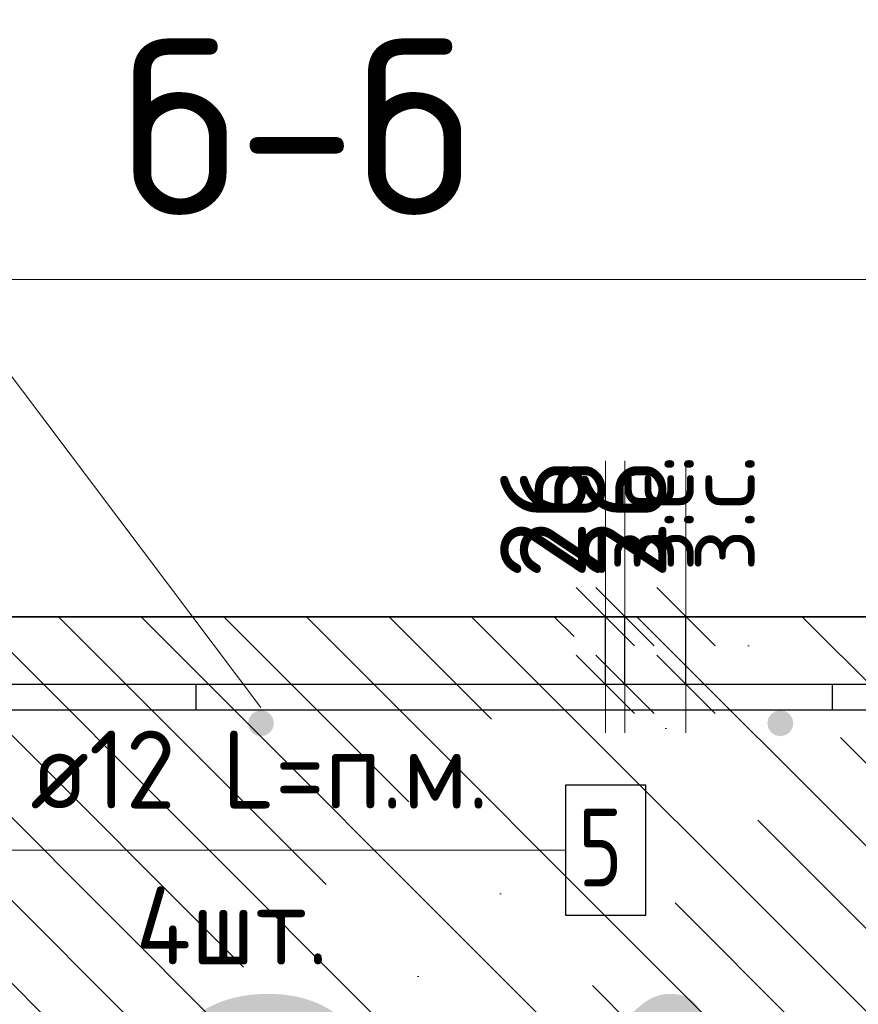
# Model space of a CAD drawing. Header units: metres. Extents: x -38 to 97, y -15 to 21.
# Tile 134 of 216: x 72.375 to 72.698, y 7.393 to 7.772. Entities that reach past the tile are written whole.
import ezdxf

# ---------------------------------------------------------------- set-up
doc = ezdxf.new("R2010")
doc.units = ezdxf.units.M
doc.header["$PDMODE"] = 65
for name, color, linetype, lineweight in [('XR$3$Арм. стержнями верхней зоны', 180, 'Continuous', 35), ('XR$3$Арм.стержн. Арматура края', 96, 'Continuous', 35), ('XR$3$Арм.стержн. Доп. арматура', 180, 'Continuous', 35), ('XR$3$Размерная линия_ общее', 7, 'Continuous', 13), ('XR$4$Арм. стержнями верхней зоны', 180, 'Continuous', 35), ('XR$4$Арм.стержн. Арматура края', 96, 'Continuous', 35), ('XR$4$Арм.стержн. Доп. арматура', 180, 'Continuous', 35), ('XR$4$Размерная линия_ общее', 7, 'Continuous', 13), ('XR$6$Арм. стержнями верхней зоны', 180, 'Continuous', 35), ('XR$6$Арм.стержн. Арматура края', 96, 'Continuous', 35), ('XR$6$Арм.стержн. Доп. арматура', 180, 'Continuous', 35), ('XR$6$Размерная линия_ общее', 7, 'Continuous', 13)]:
    doc.layers.add(name, color=color, linetype=linetype, lineweight=lineweight)
doc.styles.add('ISOCPEUR', font='txt')
doc.dimstyles.new('DIMSTYLE_11', dxfattribs={"dimtxt": 0.033, "dimasz": 0.0375, "dimexe": 0, "dimexo": 0, "dimgap": 0.0165, "dimtad": 2, "dimdec": 0, "dimlfac": 1000, "dimrnd": 1, "dimzin": 12, "dimdsep": 46, "dimtxsty": 'ISOCPEUR', "dimblk1": 'ALL_ML_STRICH', "dimblk2": 'ALL_ML_STRICH', "dimsah": 1, "dimcen": 0, "dimclrd": 7, "dimclre": 256, "dimclrt": 7, "dimadec": 0, "dimazin": 0, "dimtfac": 1, "dimtdec": 0, "dimtix": 1, "dimtmove": 2, "dimatfit": 3, "dimfxl": 0, "dimtvp": 1.2, "dimtzin": 0, "dimlwd": 0, "dimlwe": -3, "dimarcsym": 0})
pattern_1 = [(135, (0, 0), (-0.031819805, -0.031819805), [0.4, -0.05, 0, -0.05]), (135, (-0.01591, -0.01591), (-0.031819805, -0.031819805), [0.8, -0.1, 0.1, -0.1])]

# ---------------------------------------------------------------- blocks, each defined once
blk = doc.blocks.new('ALL_ML_STRICH')
at = {"color": 0, "linetype": 'ByBlock', "lineweight": -2}
for p, q in [((0, -0.5), (0, 0.5)), ((-0.3, -0.3), (0.3, 0.3)), ((-1, 0), (0.5, 0))]:
    blk.add_line(p, q, dxfattribs=at)
blk = doc.blocks.new('*D142')
at = {"layer": 'DEFPOINTS', "color": 7, "linetype": 'Continuous', "lineweight": 13, "transparency": 33554687}
for p in [(72.56769, 7.54188), (72.56769, 7.51588), (72.60768, 7.51588)]:
    blk.add_point(p, dxfattribs=at)
at = {"layer": 'XR$3$Размерная линия_ общее', "color": 253, "linetype": 'Continuous', "lineweight": -2, "true_color": 0xa0a0a0, "transparency": 33554687}
for p, q in [((72.58769, 7.54188), (72.60768, 7.54188)), ((72.58769, 7.51588), (72.60768, 7.51588))]:
    blk.add_line(p, q, dxfattribs=at)
at = {"layer": 'XR$3$Размерная линия_ общее', "color": 7, "linetype": 'Continuous', "lineweight": -2, "transparency": 33554687}
blk.add_line((72.60768, 7.51588), (72.60768, 7.54188), dxfattribs=at)
at = {"layer": 'XR$3$Размерная линия_ общее', "color": 7, "linetype": 'Continuous', "lineweight": 13, "transparency": 33554687, "xscale": 0.0375, "yscale": 0.0375, "zscale": 0.0375}
for p, rotation in [((72.60768, 7.54188), 90), ((72.60768, 7.51588), 270)]:
    blk.add_blockref('ALL_ML_STRICH', p, dxfattribs=dict(at, rotation=rotation))
at = {"layer": 'XR$3$Размерная линия_ общее', "color": 7, "linetype": 'Continuous', "lineweight": 13, "transparency": 33554687, "insert": (72.60721, 7.55924), "char_height": 0.027, "width": 0.00135, "attachment_point": 1, "rotation": 90, "line_spacing_factor": 0.60241, "style": 'ISOCPEUR'}
blk.add_mtext('з.с.', dxfattribs=at)
at = {"layer": 'XR$3$Размерная линия_ общее', "color": 7, "linetype": 'Continuous', "lineweight": 13, "transparency": 33554687, "insert": (72.58368, 7.5796), "char_height": 0.033, "width": 0.066, "attachment_point": 5, "rotation": 90, "style": 'ISOCPEUR'}
blk.add_mtext('\\A1;{26}', dxfattribs=at)
blk = doc.blocks.new('*D480')
at = {"layer": 'DEFPOINTS', "color": 7, "linetype": 'Continuous', "lineweight": 13, "transparency": 33554687}
for p in [(72.56015, 7.54188), (72.56015, 7.51588), (72.60014, 7.51588)]:
    blk.add_point(p, dxfattribs=at)
at = {"layer": 'XR$4$Размерная линия_ общее', "color": 253, "linetype": 'Continuous', "lineweight": -2, "true_color": 0xa0a0a0, "transparency": 33554687}
for p, q in [((72.58015, 7.54188), (72.60014, 7.54188)), ((72.58015, 7.51588), (72.60014, 7.51588))]:
    blk.add_line(p, q, dxfattribs=at)
at = {"layer": 'XR$4$Размерная линия_ общее', "color": 7, "linetype": 'Continuous', "lineweight": -2, "transparency": 33554687}
blk.add_line((72.60014, 7.51588), (72.60014, 7.54188), dxfattribs=at)
at = {"layer": 'XR$4$Размерная линия_ общее', "color": 7, "linetype": 'Continuous', "lineweight": 13, "transparency": 33554687, "xscale": 0.0375, "yscale": 0.0375, "zscale": 0.0375}
for p, rotation in [((72.60014, 7.54188), 90), ((72.60014, 7.51588), 270)]:
    blk.add_blockref('ALL_ML_STRICH', p, dxfattribs=dict(at, rotation=rotation))
at = {"layer": 'XR$4$Размерная линия_ общее', "color": 7, "linetype": 'Continuous', "lineweight": 13, "transparency": 33554687, "insert": (72.59967, 7.55924), "char_height": 0.027, "width": 0.00135, "attachment_point": 1, "rotation": 90, "line_spacing_factor": 0.60241, "style": 'ISOCPEUR'}
blk.add_mtext('з.с.', dxfattribs=at)
at = {"layer": 'XR$4$Размерная линия_ общее', "color": 7, "linetype": 'Continuous', "lineweight": 13, "transparency": 33554687, "insert": (72.57614, 7.5796), "char_height": 0.033, "width": 0.066, "attachment_point": 5, "rotation": 90, "style": 'ISOCPEUR'}
blk.add_mtext('\\A1;{26}', dxfattribs=at)
blk = doc.blocks.new('*D971')
at = {"layer": 'DEFPOINTS', "color": 7, "linetype": 'Continuous', "lineweight": 13, "transparency": 33554687}
for p in [(72.59115, 7.54188), (72.59115, 7.51588), (72.63114, 7.51588)]:
    blk.add_point(p, dxfattribs=at)
at = {"layer": 'XR$6$Размерная линия_ общее', "color": 253, "linetype": 'Continuous', "lineweight": -2, "true_color": 0xa0a0a0, "transparency": 33554687}
for p, q in [((72.61115, 7.54188), (72.63114, 7.54188)), ((72.61115, 7.51588), (72.63114, 7.51588))]:
    blk.add_line(p, q, dxfattribs=at)
at = {"layer": 'XR$6$Размерная линия_ общее', "color": 7, "linetype": 'Continuous', "lineweight": -2, "transparency": 33554687}
blk.add_line((72.63114, 7.51588), (72.63114, 7.54188), dxfattribs=at)
at = {"layer": 'XR$6$Размерная линия_ общее', "color": 7, "linetype": 'Continuous', "lineweight": 13, "transparency": 33554687, "xscale": 0.0375, "yscale": 0.0375, "zscale": 0.0375}
for p, rotation in [((72.63114, 7.54188), 90), ((72.63114, 7.51588), 270)]:
    blk.add_blockref('ALL_ML_STRICH', p, dxfattribs=dict(at, rotation=rotation))
at = {"layer": 'XR$6$Размерная линия_ общее', "color": 7, "linetype": 'Continuous', "lineweight": 13, "transparency": 33554687, "insert": (72.63067, 7.55924), "char_height": 0.027, "width": 0.00135, "attachment_point": 1, "rotation": 90, "line_spacing_factor": 0.60241, "style": 'ISOCPEUR'}
blk.add_mtext('з.с.', dxfattribs=at)
at = {"layer": 'XR$6$Размерная линия_ общее', "color": 7, "linetype": 'Continuous', "lineweight": 13, "transparency": 33554687, "insert": (72.60714, 7.5796), "char_height": 0.033, "width": 0.066, "attachment_point": 5, "rotation": 90, "style": 'ISOCPEUR'}
blk.add_mtext('\\A1;{26}', dxfattribs=at)

msp = doc.modelspace()

# ---------------------------------------------------------------- hatches: boundary and pattern name
at = {"linetype": 'Continuous', "lineweight": 13, "transparency": 33554687}
h = msp.add_hatch(dxfattribs=at)
h.set_pattern_fill('__________540', scale=0.015, style=0, pattern_type=2)
h.set_pattern_definition(pattern_1)
h.paths.add_polyline_path([(72.1675, 7.54188), (72.1675, 7.34188), (72.75595, 7.34188), (72.75595, 7.54188)], flags=0)
h = msp.add_hatch(dxfattribs=at)
h.set_pattern_fill('__________540', scale=0.015, style=0, pattern_type=2)
h.set_pattern_definition(pattern_1)
h.paths.add_polyline_path([(72.1675, 7.54188), (72.1675, 7.34188), (72.75595, 7.34188), (72.75595, 7.54188)], flags=0)
h = msp.add_hatch(dxfattribs=at)
h.set_pattern_fill('__________540', scale=0.015, style=0, pattern_type=2)
h.set_pattern_definition(pattern_1)
h.paths.add_polyline_path([(72.1675, 7.54188), (72.1675, 7.34188), (72.75595, 7.34188), (72.75595, 7.54188)], flags=0)
at = {"layer": 'XR$3$Арм. стержнями верхней зоны', "linetype": 'Continuous', "lineweight": 50, "transparency": 33554687}
for points in [[(72.47251, 7.50088), (72.47212, 7.50279), (72.47104, 7.50441), (72.46942, 7.5055), (72.46751, 7.50588), (72.46559, 7.5055), (72.46397, 7.50441), (72.46289, 7.50279), (72.46251, 7.50088), (72.46289, 7.49896), (72.46397, 7.49734), (72.46559, 7.49626), (72.46751, 7.49588), (72.46942, 7.49626), (72.47104, 7.49734), (72.47212, 7.49896)], [(72.67251, 7.50088), (72.67212, 7.50279), (72.67104, 7.50441), (72.66942, 7.5055), (72.66751, 7.50588), (72.66559, 7.5055), (72.66397, 7.50441), (72.66289, 7.50279), (72.66251, 7.50088), (72.66289, 7.49896), (72.66397, 7.49734), (72.66559, 7.49626), (72.66751, 7.49588), (72.66942, 7.49626), (72.67104, 7.49734), (72.67212, 7.49896)]]:
    msp.add_hatch(color=4, dxfattribs=at).paths.add_polyline_path(points)
at = {"layer": 'XR$4$Арм. стержнями верхней зоны', "linetype": 'Continuous', "lineweight": 50, "transparency": 33554687}
for points in [[(72.47251, 7.50088), (72.47212, 7.50279), (72.47104, 7.50441), (72.46942, 7.5055), (72.46751, 7.50588), (72.46559, 7.5055), (72.46397, 7.50441), (72.46289, 7.50279), (72.46251, 7.50088), (72.46289, 7.49896), (72.46397, 7.49734), (72.46559, 7.49626), (72.46751, 7.49588), (72.46942, 7.49626), (72.47104, 7.49734), (72.47212, 7.49896)], [(72.47251, 7.50088), (72.47212, 7.50279), (72.47104, 7.50441), (72.46942, 7.5055), (72.46751, 7.50588), (72.46559, 7.5055), (72.46397, 7.50441), (72.46289, 7.50279), (72.46251, 7.50088), (72.46289, 7.49896), (72.46397, 7.49734), (72.46559, 7.49626), (72.46751, 7.49588), (72.46942, 7.49626), (72.47104, 7.49734), (72.47212, 7.49896)], [(72.67251, 7.50088), (72.67212, 7.50279), (72.67104, 7.50441), (72.66942, 7.5055), (72.66751, 7.50588), (72.66559, 7.5055), (72.66397, 7.50441), (72.66289, 7.50279), (72.66251, 7.50088), (72.66289, 7.49896), (72.66397, 7.49734), (72.66559, 7.49626), (72.66751, 7.49588), (72.66942, 7.49626), (72.67104, 7.49734), (72.67212, 7.49896)]]:
    msp.add_hatch(color=4, dxfattribs=at).paths.add_polyline_path(points)
at = {"layer": 'XR$6$Арм. стержнями верхней зоны', "linetype": 'Continuous', "lineweight": 50, "transparency": 33554687}
for points in [[(72.47251, 7.50088), (72.47212, 7.50279), (72.47104, 7.50441), (72.46942, 7.5055), (72.46751, 7.50588), (72.46559, 7.5055), (72.46397, 7.50441), (72.46289, 7.50279), (72.46251, 7.50088), (72.46289, 7.49896), (72.46397, 7.49734), (72.46559, 7.49626), (72.46751, 7.49588), (72.46942, 7.49626), (72.47104, 7.49734), (72.47212, 7.49896)], [(72.67251, 7.50088), (72.67212, 7.50279), (72.67104, 7.50441), (72.66942, 7.5055), (72.66751, 7.50588), (72.66559, 7.5055), (72.66397, 7.50441), (72.66289, 7.50279), (72.66251, 7.50088), (72.66289, 7.49896), (72.66397, 7.49734), (72.66559, 7.49626), (72.66751, 7.49588), (72.66942, 7.49626), (72.67104, 7.49734), (72.67212, 7.49896)]]:
    msp.add_hatch(color=4, dxfattribs=at).paths.add_polyline_path(points)

# ---------------------------------------------------------------- linework, layer by layer
at = {"color": 7, "linetype": 'Continuous', "lineweight": 13, "transparency": 33554687}
for p, q in [((86.41979, 7.67171), (67.91979, 7.67171)), ((72.46751, 7.50688), (72.3436, 7.6713)), ((72.46751, 7.50688), (72.3436, 7.6713)), ((72.46751, 7.50688), (72.3436, 7.6713)), ((72.60014, 7.54188), (72.60014, 7.60188)), ((72.60768, 7.54188), (72.60768, 7.60188)), ((72.63114, 7.54188), (72.63114, 7.60188))]:
    msp.add_line(p, q, dxfattribs=at)
at = {"color": 7, "linetype": 'Continuous', "lineweight": 35, "transparency": 33554687}
msp.add_line((72.75595, 7.54188), (72.1675, 7.54188), dxfattribs=at)
msp.add_line((72.75595, 7.54188), (72.1675, 7.54188), dxfattribs=at)
msp.add_line((72.75595, 7.54188), (72.1675, 7.54188), dxfattribs=at)
at = {"layer": 'XR$3$Арм. стержнями верхней зоны', "color": 4, "linetype": 'Continuous', "lineweight": 25, "transparency": 33554687}
for points in [[(72.76095, 7.50588), (72.1875, 7.50588), (72.1875, 7.51588), (72.76095, 7.51588), (72.76095, 7.50588)], [(72.76095, 7.50588), (72.44251, 7.50588), (72.44251, 7.51588), (72.76095, 7.51588), (72.76095, 7.50588)]]:
    msp.add_lwpolyline(points, dxfattribs=at)
at = {"layer": 'XR$3$Арм.стержн. Арматура края', "color": 4, "linetype": 'Continuous', "lineweight": 25, "transparency": 33554687}
msp.add_lwpolyline([(72.21607, 7.51588), (72.6875, 7.51588), (72.6875, 7.50588), (72.21676, 7.50588)], dxfattribs=at)
at = {"layer": 'XR$3$Арм.стержн. Доп. арматура', "color": 7, "linetype": 'Continuous', "lineweight": 13, "transparency": 33554687}
msp.add_line((72.35872, 7.45204), (72.58472, 7.45204), dxfattribs=at)
at = {"layer": 'XR$3$Арм.стержн. Доп. арматура', "color": 7, "linetype": 'Continuous', "lineweight": 25, "transparency": 33554687}
msp.add_lwpolyline([(72.58472, 7.42704), (72.61572, 7.42704), (72.61572, 7.47704), (72.58472, 7.47704), (72.58472, 7.42704)], dxfattribs=at)
at = {"layer": 'XR$4$Арм. стержнями верхней зоны', "color": 4, "linetype": 'Continuous', "lineweight": 25, "transparency": 33554687}
for points in [[(72.76095, 7.50588), (72.1875, 7.50588), (72.1875, 7.51588), (72.76095, 7.51588), (72.76095, 7.50588)], [(72.76095, 7.50588), (72.1875, 7.50588), (72.1875, 7.51588), (72.76095, 7.51588), (72.76095, 7.50588)], [(72.76095, 7.50588), (72.44251, 7.50588), (72.44251, 7.51588), (72.76095, 7.51588), (72.76095, 7.50588)]]:
    msp.add_lwpolyline(points, dxfattribs=at)
at = {"layer": 'XR$4$Арм.стержн. Арматура края', "color": 4, "linetype": 'Continuous', "lineweight": 25, "transparency": 33554687}
msp.add_lwpolyline([(72.21607, 7.51588), (72.6875, 7.51588), (72.6875, 7.50588), (72.21676, 7.50588)], dxfattribs=at)
at = {"layer": 'XR$4$Арм.стержн. Доп. арматура', "color": 7, "linetype": 'Continuous', "lineweight": 13, "transparency": 33554687}
msp.add_line((72.35872, 7.45204), (72.58472, 7.45204), dxfattribs=at)
at = {"layer": 'XR$4$Арм.стержн. Доп. арматура', "color": 7, "linetype": 'Continuous', "lineweight": 25, "transparency": 33554687}
msp.add_lwpolyline([(72.58472, 7.42704), (72.61572, 7.42704), (72.61572, 7.47704), (72.58472, 7.47704), (72.58472, 7.42704)], dxfattribs=at)
at = {"layer": 'XR$6$Арм. стержнями верхней зоны', "color": 4, "linetype": 'Continuous', "lineweight": 25, "transparency": 33554687}
for points in [[(72.76095, 7.50588), (72.1875, 7.50588), (72.1875, 7.51588), (72.76095, 7.51588), (72.76095, 7.50588)], [(72.76095, 7.50588), (72.44251, 7.50588), (72.44251, 7.51588), (72.76095, 7.51588), (72.76095, 7.50588)]]:
    msp.add_lwpolyline(points, dxfattribs=at)
at = {"layer": 'XR$6$Арм.стержн. Арматура края', "color": 4, "linetype": 'Continuous', "lineweight": 25, "transparency": 33554687}
msp.add_lwpolyline([(72.21607, 7.51588), (72.6875, 7.51588), (72.6875, 7.50588), (72.21676, 7.50588)], dxfattribs=at)
at = {"layer": 'XR$6$Арм.стержн. Доп. арматура', "color": 7, "linetype": 'Continuous', "lineweight": 13, "transparency": 33554687}
msp.add_line((72.35872, 7.45204), (72.58472, 7.45204), dxfattribs=at)
at = {"layer": 'XR$6$Арм.стержн. Доп. арматура', "color": 7, "linetype": 'Continuous', "lineweight": 25, "transparency": 33554687}
msp.add_lwpolyline([(72.58472, 7.42704), (72.61572, 7.42704), (72.61572, 7.47704), (72.58472, 7.47704), (72.58472, 7.42704)], dxfattribs=at)

# ---------------------------------------------------------------- texts
at = {"color": 7, "linetype": 'Continuous', "lineweight": 50, "transparency": 33554687, "insert": (72.48129, 7.73031), "char_height": 0.0675, "width": 0.1725652, "attachment_point": 5, "style": 'ISOCPEUR'}
msp.add_mtext('\\A1;{\\fISOCPEUR|i0|b0;\\H0.067500;\\W1.000000;\\C7;б-б}\\P', dxfattribs=at)
msp.add_mtext('\\A1;{\\fISOCPEUR|i0|b0;\\H0.067500;\\W1.000000;\\C7;б-б}\\P', dxfattribs=at)
msp.add_mtext('\\A1;{\\fISOCPEUR|i0|b0;\\H0.067500;\\W1.000000;\\C7;б-б}\\P', dxfattribs=at)
at = {"color": 7, "linetype": 'Continuous', "lineweight": 35, "transparency": 33554687, "insert": (70.35063, 7.14671), "char_height": 0.25, "width": 2.7437149, "attachment_point": 7, "style": 'ISOCPEUR'}
msp.add_mtext('\\W0.96;ГОСТ 34028-2016', dxfattribs=at)
at = {"layer": 'XR$3$Арм.стержн. Доп. арматура', "color": 7, "linetype": 'Continuous', "lineweight": 25, "transparency": 33554687, "char_height": 0.03, "attachment_point": 7, "style": 'ISOCPEUR'}
for s, insert, width in [('\\W0.94;ø12 L=п.м.', (72.37872, 7.46804), 0.1999832), ('\\W0.78;5', (72.58972, 7.43804), 0.0326407), ('\\W0.95;4шт. ', (72.41922, 7.40804), 0.1191577)]:
    msp.add_mtext(s, dxfattribs=dict(at, insert=insert, width=width))
at = {"layer": 'XR$4$Арм.стержн. Доп. арматура', "color": 7, "linetype": 'Continuous', "lineweight": 25, "transparency": 33554687, "char_height": 0.03, "attachment_point": 7, "style": 'ISOCPEUR'}
for s, insert, width in [('\\W0.94;ø12 L=п.м.', (72.37872, 7.46804), 0.1999832), ('\\W0.78;5', (72.58972, 7.43804), 0.0326407), ('\\W0.95;4шт. ', (72.41922, 7.40804), 0.1191577)]:
    msp.add_mtext(s, dxfattribs=dict(at, insert=insert, width=width))
at = {"layer": 'XR$6$Арм.стержн. Доп. арматура', "color": 7, "linetype": 'Continuous', "lineweight": 25, "transparency": 33554687, "char_height": 0.03, "attachment_point": 7, "style": 'ISOCPEUR'}
for s, insert, width in [('\\W0.94;ø12 L=п.м.', (72.37872, 7.46804), 0.1999832), ('\\W0.78;5', (72.58972, 7.43804), 0.0326407), ('\\W0.95;4шт. ', (72.41922, 7.40804), 0.1191577)]:
    msp.add_mtext(s, dxfattribs=dict(at, insert=insert, width=width))

# ---------------------------------------------------------------- dimensions: what is measured, and where the dimension line sits
at = {"layer": 'XR$3$Размерная линия_ общее', "color": 7, "linetype": 'Continuous', "lineweight": 13, "transparency": 33554687}
dim = msp.add_linear_dim(base=(72.60768, 7.54188), p1=(72.58769, 7.51588), p2=(72.58769, 7.54188), angle=90, text='<>\\Xз.с.', dimstyle='DIMSTYLE_11', override={"dimpost": '<>', "dimclrd": 7, "dimclre": 253, "dimclrt": 7, "dimlwd": 0, "dimlwe": 65533}, dxfattribs=at)
dim.commit()
dim.dimension.update_dxf_attribs({"geometry": '*D142', "text_midpoint": (72.58368, 7.5796), "dimtype": 160})
at = {"layer": 'XR$4$Размерная линия_ общее', "color": 7, "linetype": 'Continuous', "lineweight": 13, "transparency": 33554687}
dim = msp.add_linear_dim(base=(72.60014, 7.54188), p1=(72.58015, 7.51588), p2=(72.58015, 7.54188), angle=90, text='<>\\Xз.с.', dimstyle='DIMSTYLE_11', override={"dimpost": '<>', "dimclrd": 7, "dimclre": 253, "dimclrt": 7, "dimlwd": 0, "dimlwe": 65533}, dxfattribs=at)
dim.commit()
dim.dimension.update_dxf_attribs({"geometry": '*D480', "text_midpoint": (72.57614, 7.5796), "dimtype": 160})
at = {"layer": 'XR$6$Размерная линия_ общее', "color": 7, "linetype": 'Continuous', "lineweight": 13, "transparency": 33554687}
dim = msp.add_linear_dim(base=(72.63114, 7.54188), p1=(72.61115, 7.51588), p2=(72.61115, 7.54188), angle=90, text='<>\\Xз.с.', dimstyle='DIMSTYLE_11', override={"dimpost": '<>', "dimclrd": 7, "dimclre": 253, "dimclrt": 7, "dimlwd": 0, "dimlwe": 65533}, dxfattribs=at)
dim.commit()
dim.dimension.update_dxf_attribs({"geometry": '*D971', "text_midpoint": (72.60714, 7.5796), "dimtype": 160})

doc.saveas('drawing.dxf')
